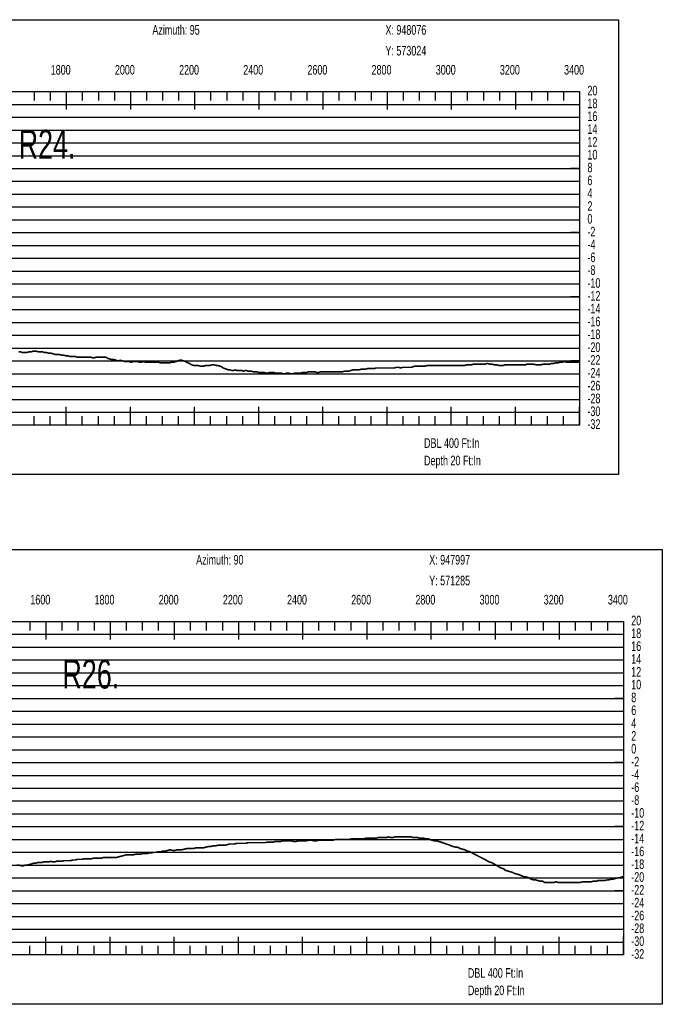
# Model space of a CAD drawing. Header units: inches. Extents: x 471865 to 538526, y 1054316 to 1102451.
# Tile 11 of 131: x 478206 to 480208, y 1063703 to 1066773. Entities that reach past the tile are written whole.
import ezdxf

# ---------------------------------------------------------------- set-up
doc = ezdxf.new("R2010")
doc.units = ezdxf.units.IN
doc.header["$MEASUREMENT"] = 0
for name, color, linetype in [('LABELS', 7, 'Continuous'), ('X_Gr1', 7, 'Continuous'), ('XSECTION', 7, 'Continuous')]:
    doc.layers.add(name, color=color, linetype=linetype)
doc.styles.get("Standard").update_dxf_attribs({"font": 'arial.ttf'})

msp = doc.modelspace()

# ---------------------------------------------------------------- linework, layer by layer
at = {"layer": 'X_Gr1', "color": 6, "linetype": 'Continuous', "lineweight": 18, "true_color": 0xff00ff, "transparency": 33554687, "const_width": 5}
for points in [[(478202, 1065737.4), (478208.6, 1065737.4), (478214.8, 1065735.4), (478220.9, 1065735.4), (478227, 1065735.4), (478233.3, 1065737.4), (478239.8, 1065737.4), (478246.2, 1065739.4), (478252.3, 1065739.4), (478258.4, 1065739.4), (478264.9, 1065737.4), (478271.2, 1065737.4), (478277.3, 1065737.4), (478283.3, 1065735.4), (478289.5, 1065735.4), (478296.2, 1065733.4), (478303.1, 1065733.4), (478309.9, 1065731.4), (478315.9, 1065729.4), (478322.1, 1065729.4), (478329.3, 1065729.4), (478336.5, 1065727.4), (478343.2, 1065727.4), (478349.3, 1065725.4), (478355.6, 1065725.4), (478362.7, 1065723.4), (478370.1, 1065723.4), (478377.3, 1065723.4), (478384.1, 1065721.4), (478390.7, 1065721.4), (478397.8, 1065721.4), (478405, 1065721.4), (478412.1, 1065721.4), (478418.9, 1065721.4), (478425.5, 1065721.4), (478432.4, 1065719.4), (478438.9, 1065719.4), (478444.8, 1065721.4), (478450.1, 1065721.4), (478455.9, 1065721.4), (478462.3, 1065721.4), (478468.1, 1065721.4), (478473.5, 1065721.4), (478479.5, 1065717.4), (478486.2, 1065715.4), (478493.1, 1065713.4), (478499.6, 1065713.4), (478506.1, 1065711.4), (478512.6, 1065709.4), (478519.3, 1065711.4), (478526.3, 1065709.4), (478533.4, 1065707.4), (478540.2, 1065707.4), (478546.6, 1065707.4), (478552.9, 1065705.4), (478559.6, 1065707.4), (478566.3, 1065707.4), (478572.9, 1065707.4), (478579, 1065705.4), (478585, 1065705.4), (478591.5, 1065707.4), (478598.4, 1065705.4), (478605.3, 1065705.4), (478611.7, 1065705.4), (478617.9, 1065705.4), (478624.2, 1065705.4), (478630.8, 1065705.4), (478637.4, 1065705.4), (478643.4, 1065703.4), (478649.3, 1065703.4), (478655.5, 1065703.4), (478661.5, 1065703.4), (478667.6, 1065703.4), (478673.7, 1065703.4), (478679.8, 1065705.4), (478685.9, 1065705.4), (478692, 1065707.4), (478698.2, 1065709.4), (478704.1, 1065711.4), (478710.1, 1065711.4), (478716.7, 1065709.4), (478723.2, 1065707.4), (478729.3, 1065703.4), (478735.1, 1065701.4), (478741.3, 1065697.4), (478747.7, 1065695.4), (478754.1, 1065695.4), (478760.6, 1065695.4), (478767.2, 1065693.4), (478773.7, 1065693.4), (478780, 1065693.4), (478786, 1065695.4), (478792.5, 1065695.4), (478799.1, 1065695.4), (478805.4, 1065697.4), (478811, 1065697.4), (478816.7, 1065695.4), (478822.7, 1065695.4), (478828.7, 1065693.4), (478834.3, 1065691.4), (478839.6, 1065687.4), (478845, 1065685.4), (478850.7, 1065683.4), (478856, 1065681.4), (478861.1, 1065681.4), (478866.6, 1065679.4), (478872, 1065679.4), (478877.2, 1065681.4), (478882.4, 1065679.4), (478887.5, 1065679.4), (478892.7, 1065679.4), (478897.9, 1065679.4), (478903.2, 1065677.4), (478908, 1065679.4), (478912.6, 1065679.4), (478917.9, 1065677.4), (478923.3, 1065677.4), (478928.5, 1065677.4), (478933.6, 1065675.4), (478938.9, 1065675.4), (478944.4, 1065675.4), (478949.7, 1065673.4), (478955.1, 1065673.4), (478960.7, 1065673.4), (478966.8, 1065673.4), (478973, 1065671.4), (478978.8, 1065671.4), (478984.5, 1065673.4), (478990.4, 1065673.4), (478996.6, 1065673.4), (479003, 1065671.4), (479008.9, 1065671.4), (479014.6, 1065671.4), (479020.5, 1065671.4), (479026.7, 1065669.4), (479032.8, 1065669.4), (479038, 1065671.4), (479043.5, 1065671.4), (479050, 1065669.4), (479056.8, 1065669.4), (479063, 1065671.4), (479068.8, 1065671.4), (479074.9, 1065671.4), (479081.3, 1065671.4), (479087.6, 1065673.4), (479093.8, 1065673.4), (479099.9, 1065673.4), (479106.1, 1065675.4), (479112.4, 1065675.4), (479118.7, 1065675.4), (479125.3, 1065675.4), (479131.4, 1065673.4), (479137.2, 1065673.4), (479142.9, 1065675.4), (479149.2, 1065675.4), (479155.6, 1065675.4), (479161.4, 1065675.4), (479166.9, 1065675.4), (479172.8, 1065675.4), (479179.7, 1065675.4), (479186.8, 1065675.4), (479192.6, 1065675.4), (479198.3, 1065675.4), (479204.6, 1065675.4), (479211.5, 1065675.4), (479218.6, 1065677.4), (479224.8, 1065677.4), (479230.8, 1065677.4), (479237.1, 1065679.4), (479244, 1065681.4), (479250.9, 1065681.4), (479257.3, 1065681.4), (479263.3, 1065681.4), (479269.5, 1065683.4), (479276.3, 1065683.4), (479283.4, 1065683.4), (479289.9, 1065685.4), (479296.2, 1065685.4), (479302.7, 1065685.4), (479309.6, 1065685.4), (479316.6, 1065687.4), (479323, 1065687.4), (479329.3, 1065687.4), (479335.6, 1065687.4), (479342.2, 1065687.4), (479348.7, 1065687.4), (479354.9, 1065687.4), (479361, 1065687.4), (479367.1, 1065687.4), (479373.2, 1065687.4), (479379.7, 1065689.4), (479386.4, 1065689.4), (479393, 1065687.4), (479399.1, 1065689.4), (479405.6, 1065689.4), (479413, 1065689.4), (479419.9, 1065689.4), (479426, 1065689.4), (479431.7, 1065691.4), (479437.9, 1065693.4), (479444.9, 1065693.4), (479451.7, 1065693.4), (479458.1, 1065693.4), (479464, 1065693.4), (479470.2, 1065693.4), (479477.1, 1065695.4), (479484.2, 1065695.4), (479491.2, 1065695.4), (479497.7, 1065695.4), (479503.6, 1065695.4), (479509.8, 1065695.4), (479516.2, 1065695.4), (479522.6, 1065695.4), (479529.2, 1065695.4), (479535.8, 1065695.4), (479542.6, 1065695.4), (479549.7, 1065695.4), (479556.8, 1065695.4), (479563.7, 1065695.4), (479570.5, 1065695.4), (479577.9, 1065695.4), (479585.5, 1065695.4), (479592.9, 1065695.4), (479600, 1065697.4), (479606.7, 1065697.4), (479613.6, 1065697.4), (479620.4, 1065699.4), (479627.5, 1065699.4), (479634.9, 1065699.4), (479642.3, 1065699.4), (479649.5, 1065699.4), (479656.1, 1065699.4), (479663, 1065701.4), (479670.2, 1065699.4), (479677.4, 1065699.4), (479684.9, 1065697.4), (479692, 1065697.4), (479699, 1065695.4), (479705.8, 1065695.4), (479712.6, 1065695.4), (479719.9, 1065697.4), (479726.9, 1065697.4), (479733.9, 1065697.4), (479740.6, 1065697.4), (479747, 1065697.4), (479753.7, 1065697.4), (479760.4, 1065697.4), (479767.4, 1065697.4), (479773.9, 1065697.4), (479783, 1065697.4), (479786.1, 1065699.4), (479792.5, 1065699.4), (479799.2, 1065699.4), (479805.7, 1065699.4), (479814.9, 1065697.4), (479818.1, 1065697.4), (479824.4, 1065697.4), (479830.9, 1065697.4), (479837.3, 1065699.4), (479843.5, 1065699.4), (479850, 1065699.4), (479856.5, 1065699.4), (479863.2, 1065701.4), (479869.7, 1065701.4), (479876.2, 1065703.4), (479883.2, 1065703.4), (479890.2, 1065705.4), (479897.1, 1065705.4), (479903.8, 1065707.4), (479910, 1065705.4), (479916.6, 1065705.4), (479923.2, 1065705.4), (479930.3, 1065705.4), (479937.2, 1065705.4), (479943.6, 1065705.4), (479949.9, 1065705.4)], [(478195.8, 1064137.1), (478203.1, 1064137.1), (478210.5, 1064135.1), (478217, 1064135.1), (478222.9, 1064137.1), (478229.3, 1064137.1), (478236.4, 1064139.1), (478243.5, 1064141.1), (478249.4, 1064143.1), (478255.2, 1064143.1), (478261, 1064145.1), (478267.3, 1064145.1), (478273.8, 1064145.1), (478279.8, 1064147.1), (478285.6, 1064147.1), (478291.4, 1064147.1), (478297.1, 1064147.1), (478302.7, 1064149.1), (478308.4, 1064147.1), (478314.2, 1064147.1), (478319.6, 1064149.1), (478325, 1064149.1), (478331.1, 1064149.1), (478337.5, 1064149.1), (478343.9, 1064151.1), (478350.2, 1064151.1), (478356.8, 1064151.1), (478364, 1064151.1), (478371.3, 1064153.1), (478378.4, 1064153.1), (478385.2, 1064155.1), (478392.2, 1064155.1), (478399.8, 1064155.1), (478407.3, 1064157.1), (478414.5, 1064157.1), (478421.7, 1064157.1), (478429.5, 1064157.1), (478437.7, 1064159.1), (478445.4, 1064159.1), (478453, 1064159.1), (478460.3, 1064159.1), (478467.8, 1064161.1), (478476.1, 1064161.1), (478484.2, 1064161.1), (478492.2, 1064161.1), (478499.9, 1064161.1), (478507.6, 1064161.1), (478515.1, 1064163.1), (478522.2, 1064165.1), (478529.9, 1064167.1), (478537.7, 1064169.1), (478545.2, 1064169.1), (478552.2, 1064169.1), (478559.4, 1064169.1), (478567.1, 1064171.1), (478574.1, 1064171.1), (478580.8, 1064171.1), (478588.1, 1064173.1), (478595.4, 1064173.1), (478602.5, 1064173.1), (478609.4, 1064175.1), (478616, 1064175.1), (478623, 1064177.1), (478630.6, 1064177.1), (478638.5, 1064179.1), (478645.7, 1064179.1), (478652.7, 1064181.1), (478660, 1064181.1), (478666.9, 1064183.1), (478674.2, 1064185.1), (478682.2, 1064183.1), (478689.9, 1064183.1), (478696.8, 1064185.1), (478703.3, 1064185.1), (478711.1, 1064185.1), (478719.4, 1064187.1), (478727, 1064189.1), (478733.7, 1064189.1), (478740.3, 1064189.1), (478747.8, 1064189.1), (478755.3, 1064191.1), (478762.7, 1064191.1), (478770.4, 1064191.1), (478778.2, 1064191.1), (478786, 1064193.1), (478793.1, 1064195.1), (478800.1, 1064195.1), (478807.8, 1064197.1), (478815.7, 1064197.1), (478823.7, 1064199.1), (478830.9, 1064199.1), (478837.8, 1064199.1), (478845.5, 1064199.1), (478853, 1064201.1), (478860.4, 1064203.1), (478867.6, 1064203.1), (478874.8, 1064203.1), (478881.9, 1064205.1), (478888.5, 1064205.1), (478895.4, 1064205.1), (478902.7, 1064205.1), (478910, 1064205.1), (478917.2, 1064207.1), (478924.1, 1064207.1), (478931.3, 1064207.1), (478938.8, 1064207.1), (478946.9, 1064207.1), (478955.5, 1064207.1), (478963.3, 1064207.1), (478970.6, 1064207.1), (478978.1, 1064209.1), (478986.6, 1064209.1), (478995.7, 1064209.1), (479003.8, 1064211.1), (479011.2, 1064211.1), (479018.6, 1064211.1), (479026.4, 1064213.1), (479034.4, 1064213.1), (479042.4, 1064213.1), (479050.9, 1064213.1), (479059.3, 1064211.1), (479067.3, 1064211.1), (479074.8, 1064213.1), (479082.3, 1064213.1), (479090.5, 1064213.1), (479098.7, 1064213.1), (479106.4, 1064215.1), (479114.3, 1064215.1), (479122, 1064213.1), (479130.1, 1064213.1), (479137.6, 1064215.1), (479148.7, 1064215.1), (479152.7, 1064215.1), (479160.6, 1064215.1), (479168, 1064215.1), (479175, 1064215.1), (479182.2, 1064215.1), (479189.9, 1064217.1), (479197.4, 1064217.1), (479204.9, 1064217.1), (479212, 1064217.1), (479219, 1064217.1), (479226.2, 1064217.1), (479232.9, 1064217.1), (479239.3, 1064219.1), (479245.4, 1064219.1), (479251.8, 1064219.1), (479258.7, 1064219.1), (479265.5, 1064219.1), (479272, 1064219.1), (479277.7, 1064219.1), (479283.9, 1064221.1), (479291.4, 1064221.1), (479298.2, 1064221.1), (479304.2, 1064221.1), (479310.1, 1064221.1), (479316.8, 1064221.1), (479323.6, 1064223.1), (479329.5, 1064223.1), (479335.7, 1064223.1), (479342.3, 1064223.1), (479348.6, 1064223.1), (479355, 1064225.1), (479361.6, 1064223.1), (479368.7, 1064223.1), (479375.4, 1064225.1), (479381.5, 1064225.1), (479387.6, 1064225.1), (479393.8, 1064225.1), (479400.6, 1064225.1), (479407.1, 1064225.1), (479413.3, 1064225.1), (479419.6, 1064225.1), (479426, 1064225.1), (479432.9, 1064223.1), (479439.6, 1064223.1), (479445.5, 1064223.1), (479451.4, 1064221.1), (479457.8, 1064221.1), (479464.5, 1064221.1), (479471.1, 1064219.1), (479480.4, 1064219.1), (479483.7, 1064217.1), (479490.1, 1064215.1), (479496.9, 1064213.1), (479504, 1064213.1), (479510.9, 1064211.1), (479517.5, 1064209.1), (479523.5, 1064207.1), (479546.6, 1064199.1), (479550.1, 1064197.1), (479556.7, 1064195.1), (479563.6, 1064193.1), (479570.6, 1064193.1), (479577.5, 1064189.1), (479584.8, 1064187.1), (479592.3, 1064185.1), (479600.4, 1064181.1), (479608.2, 1064179.1), (479615.8, 1064175.1), (479623.5, 1064171.1), (479630.9, 1064167.1), (479638.9, 1064163.1), (479646.9, 1064159.1), (479654.5, 1064155.1), (479661.8, 1064151.1), (479668.7, 1064147.1), (479676, 1064145.1), (479683.5, 1064141.1), (479690.4, 1064137.1), (479697.2, 1064133.1), (479704.1, 1064129.1), (479715.1, 1064125.1), (479718.8, 1064121.1), (479725.4, 1064119.1), (479732.4, 1064117.1), (479740.1, 1064115.1), (479748.1, 1064111.1), (479755.5, 1064109.1), (479762.8, 1064107.1), (479770.6, 1064103.1), (479778.3, 1064101.1), (479789.3, 1064099.1), (479792.9, 1064097.1), (479800.3, 1064093.1), (479807.5, 1064091.1), (479813.7, 1064091.1), (479820.2, 1064089.1), (479827.6, 1064087.1), (479835.1, 1064087.1), (479842, 1064083.1), (479848.7, 1064083.1), (479859.6, 1064083.1), (479863.2, 1064083.1), (479870, 1064083.1), (479877.2, 1064085.1), (479884.7, 1064083.1), (479896.3, 1064083.1), (479900.1, 1064083.1), (479907.1, 1064083.1), (479914.6, 1064083.1), (479922.3, 1064083.1), (479933.9, 1064083.1), (479937.7, 1064083.1), (479944.8, 1064083.1), (479952, 1064083.1), (479959.4, 1064085.1), (479971, 1064085.1), (479974.7, 1064085.1), (479981.4, 1064085.1), (479987.2, 1064085.1), (479993.1, 1064087.1), (480004.2, 1064087.1), (480008, 1064089.1), (480014.5, 1064089.1), (480024.2, 1064089.1), (480027.6, 1064089.1), (480038.1, 1064091.1), (480041.6, 1064091.1), (480048.4, 1064093.1), (480054.6, 1064093.1), (480060.2, 1064095.1), (480069.4, 1064097.1), (480075.6, 1064097.1), (480078.6, 1064099.1), (480087.1, 1064101.1)]]:
    msp.add_lwpolyline(points, dxfattribs=at)
at = {"layer": 'XSECTION', "color": 18, "linetype": 'Continuous', "true_color": 0x000000}
for points in [[(476429.4, 1066773.4), (480071.8, 1066773.4), (480071.8, 1065355.4), (476429.4, 1065355.4), (476429.4, 1066773.4)], [(476550.6, 1066549.4), (479950.6, 1066549.4), (479950.6, 1065509.4), (476550.6, 1065509.4), (476550.6, 1066549.4)], [(478250.6, 1066549.4), (478250.6, 1066521.4)], [(478300.6, 1066549.4), (478300.6, 1066521.4)], [(478350.6, 1066549.4), (478350.6, 1066493)], [(478350.6, 1066549.4), (478350.6, 1066521.4)], [(478400.6, 1066549.4), (478400.6, 1066521.4)], [(478450.6, 1066549.4), (478450.6, 1066521.4)], [(478500.6, 1066549.4), (478500.6, 1066521.4)], [(478550.6, 1066549.4), (478550.6, 1066493)], [(478550.6, 1066549.4), (478550.6, 1066521.4)], [(478600.6, 1066549.4), (478600.6, 1066521.4)], [(478650.6, 1066549.4), (478650.6, 1066521.4)], [(478700.6, 1066549.4), (478700.6, 1066521.4)], [(478750.6, 1066549.4), (478750.6, 1066493)], [(478750.6, 1066549.4), (478750.6, 1066521.4)], [(478800.6, 1066549.4), (478800.6, 1066521.4)], [(478850.6, 1066549.4), (478850.6, 1066521.4)], [(478900.6, 1066549.4), (478900.6, 1066521.4)], [(478950.6, 1066549.4), (478950.6, 1066493)], [(478950.6, 1066549.4), (478950.6, 1066521.4)], [(479000.6, 1066549.4), (479000.6, 1066521.4)], [(479050.6, 1066549.4), (479050.6, 1066521.4)], [(479100.6, 1066549.4), (479100.6, 1066521.4)], [(479150.6, 1066549.4), (479150.6, 1066493)], [(479150.6, 1066549.4), (479150.6, 1066521.4)], [(479200.6, 1066549.4), (479200.6, 1066521.4)], [(479250.6, 1066549.4), (479250.6, 1066521.4)], [(479300.6, 1066549.4), (479300.6, 1066521.4)], [(479350.6, 1066549.4), (479350.6, 1066493)], [(479350.6, 1066549.4), (479350.6, 1066521.4)], [(479400.6, 1066549.4), (479400.6, 1066521.4)], [(479450.6, 1066549.4), (479450.6, 1066521.4)], [(479500.6, 1066549.4), (479500.6, 1066521.4)], [(479550.6, 1066549.4), (479550.6, 1066493)], [(479550.6, 1066549.4), (479550.6, 1066521.4)], [(479600.6, 1066549.4), (479600.6, 1066521.4)], [(479650.6, 1066549.4), (479650.6, 1066521.4)], [(479700.6, 1066549.4), (479700.6, 1066521.4)], [(479750.6, 1066549.4), (479750.6, 1066493)], [(479750.6, 1066549.4), (479750.6, 1066521.4)], [(479800.6, 1066549.4), (479800.6, 1066521.4)], [(479850.6, 1066549.4), (479850.6, 1066521.4)], [(479900.6, 1066549.4), (479900.6, 1066521.4)], [(479950.6, 1066549.4), (479950.6, 1066493)], [(479950.6, 1066549.4), (479950.6, 1066521.4)], [(479950.6, 1066309.4), (479922.6, 1066309.4)], [(479950.6, 1066109.4), (479922.6, 1066109.4)], [(479950.6, 1065909.4), (479922.6, 1065909.4)], [(479950.6, 1065709.4), (479922.6, 1065709.4)], [(478350.6, 1065509.4), (478350.6, 1065565.8)], [(478550.6, 1065509.4), (478550.6, 1065565.8)], [(478750.6, 1065509.4), (478750.6, 1065565.8)], [(478950.6, 1065509.4), (478950.6, 1065565.8)], [(479150.6, 1065509.4), (479150.6, 1065565.8)], [(479350.6, 1065509.4), (479350.6, 1065565.8)], [(479550.6, 1065509.4), (479550.6, 1065565.8)], [(479750.6, 1065509.4), (479750.6, 1065565.8)], [(479950.6, 1065509.4), (479950.6, 1065565.8)], [(478250.6, 1065509.4), (478250.6, 1065537.4)], [(478300.6, 1065509.4), (478300.6, 1065537.4)], [(478350.6, 1065509.4), (478350.6, 1065537.4)], [(478400.6, 1065509.4), (478400.6, 1065537.4)], [(478450.6, 1065509.4), (478450.6, 1065537.4)], [(478500.6, 1065509.4), (478500.6, 1065537.4)], [(478550.6, 1065509.4), (478550.6, 1065537.4)], [(478600.6, 1065509.4), (478600.6, 1065537.4)], [(478650.6, 1065509.4), (478650.6, 1065537.4)], [(478700.6, 1065509.4), (478700.6, 1065537.4)], [(478750.6, 1065509.4), (478750.6, 1065537.4)], [(478800.6, 1065509.4), (478800.6, 1065537.4)], [(478850.6, 1065509.4), (478850.6, 1065537.4)], [(478900.6, 1065509.4), (478900.6, 1065537.4)], [(478950.6, 1065509.4), (478950.6, 1065537.4)], [(479000.6, 1065509.4), (479000.6, 1065537.4)], [(479050.6, 1065509.4), (479050.6, 1065537.4)], [(479100.6, 1065509.4), (479100.6, 1065537.4)], [(479150.6, 1065509.4), (479150.6, 1065537.4)], [(479200.6, 1065509.4), (479200.6, 1065537.4)], [(479250.6, 1065509.4), (479250.6, 1065537.4)], [(479300.6, 1065509.4), (479300.6, 1065537.4)], [(479350.6, 1065509.4), (479350.6, 1065537.4)], [(479400.6, 1065509.4), (479400.6, 1065537.4)], [(479450.6, 1065509.4), (479450.6, 1065537.4)], [(479500.6, 1065509.4), (479500.6, 1065537.4)], [(479550.6, 1065509.4), (479550.6, 1065537.4)], [(479600.6, 1065509.4), (479600.6, 1065537.4)], [(479650.6, 1065509.4), (479650.6, 1065537.4)], [(479700.6, 1065509.4), (479700.6, 1065537.4)], [(479750.6, 1065509.4), (479750.6, 1065537.4)], [(479800.6, 1065509.4), (479800.6, 1065537.4)], [(479850.6, 1065509.4), (479850.6, 1065537.4)], [(479900.6, 1065509.4), (479900.6, 1065537.4)], [(479950.6, 1065509.4), (479950.6, 1065537.4)], [(476565.9, 1065121.1), (480208.3, 1065121.1), (480208.3, 1063703.1), (476565.9, 1063703.1), (476565.9, 1065121.1)], [(476687.1, 1064897.1), (480087.1, 1064897.1), (480087.1, 1063857.1), (476687.1, 1063857.1), (476687.1, 1064897.1)], [(478237.1, 1064897.1), (478237.1, 1064869.1)], [(478287.1, 1064897.1), (478287.1, 1064840.7)], [(478287.1, 1064897.1), (478287.1, 1064869.1)], [(478337.1, 1064897.1), (478337.1, 1064869.1)], [(478387.1, 1064897.1), (478387.1, 1064869.1)], [(478437.1, 1064897.1), (478437.1, 1064869.1)], [(478487.1, 1064897.1), (478487.1, 1064840.7)], [(478487.1, 1064897.1), (478487.1, 1064869.1)], [(478537.1, 1064897.1), (478537.1, 1064869.1)], [(478587.1, 1064897.1), (478587.1, 1064869.1)], [(478637.1, 1064897.1), (478637.1, 1064869.1)], [(478687.1, 1064897.1), (478687.1, 1064840.7)], [(478687.1, 1064897.1), (478687.1, 1064869.1)], [(478737.1, 1064897.1), (478737.1, 1064869.1)], [(478787.1, 1064897.1), (478787.1, 1064869.1)], [(478837.1, 1064897.1), (478837.1, 1064869.1)], [(478887.1, 1064897.1), (478887.1, 1064840.7)], [(478887.1, 1064897.1), (478887.1, 1064869.1)], [(478937.1, 1064897.1), (478937.1, 1064869.1)], [(478987.1, 1064897.1), (478987.1, 1064869.1)], [(479037.1, 1064897.1), (479037.1, 1064869.1)], [(479087.1, 1064897.1), (479087.1, 1064840.7)], [(479087.1, 1064897.1), (479087.1, 1064869.1)], [(479137.1, 1064897.1), (479137.1, 1064869.1)], [(479187.1, 1064897.1), (479187.1, 1064869.1)], [(479237.1, 1064897.1), (479237.1, 1064869.1)], [(479287.1, 1064897.1), (479287.1, 1064840.7)], [(479287.1, 1064897.1), (479287.1, 1064869.1)], [(479337.1, 1064897.1), (479337.1, 1064869.1)], [(479387.1, 1064897.1), (479387.1, 1064869.1)], [(479437.1, 1064897.1), (479437.1, 1064869.1)], [(479487.1, 1064897.1), (479487.1, 1064840.7)], [(479487.1, 1064897.1), (479487.1, 1064869.1)], [(479537.1, 1064897.1), (479537.1, 1064869.1)], [(479587.1, 1064897.1), (479587.1, 1064869.1)], [(479637.1, 1064897.1), (479637.1, 1064869.1)], [(479687.1, 1064897.1), (479687.1, 1064840.7)], [(479687.1, 1064897.1), (479687.1, 1064869.1)], [(479737.1, 1064897.1), (479737.1, 1064869.1)], [(479787.1, 1064897.1), (479787.1, 1064869.1)], [(479837.1, 1064897.1), (479837.1, 1064869.1)], [(479887.1, 1064897.1), (479887.1, 1064840.7)], [(479887.1, 1064897.1), (479887.1, 1064869.1)], [(479937.1, 1064897.1), (479937.1, 1064869.1)], [(479987.1, 1064897.1), (479987.1, 1064869.1)], [(480037.1, 1064897.1), (480037.1, 1064869.1)], [(480087.1, 1064897.1), (480087.1, 1064840.7)], [(480087.1, 1064897.1), (480087.1, 1064869.1)], [(480087.1, 1064657.1), (480059.1, 1064657.1)], [(480087.1, 1064457.1), (480059.1, 1064457.1)], [(480087.1, 1064257.1), (480059.1, 1064257.1)], [(480087.1, 1064057.1), (480059.1, 1064057.1)], [(478287.1, 1063857.1), (478287.1, 1063913.5)], [(478487.1, 1063857.1), (478487.1, 1063913.5)], [(478687.1, 1063857.1), (478687.1, 1063913.5)], [(478887.1, 1063857.1), (478887.1, 1063913.5)], [(479087.1, 1063857.1), (479087.1, 1063913.5)], [(479287.1, 1063857.1), (479287.1, 1063913.5)], [(479487.1, 1063857.1), (479487.1, 1063913.5)], [(479687.1, 1063857.1), (479687.1, 1063913.5)], [(479887.1, 1063857.1), (479887.1, 1063913.5)], [(480087.1, 1063857.1), (480087.1, 1063913.5)], [(478237.1, 1063857.1), (478237.1, 1063885.1)], [(478287.1, 1063857.1), (478287.1, 1063885.1)], [(478337.1, 1063857.1), (478337.1, 1063885.1)], [(478387.1, 1063857.1), (478387.1, 1063885.1)], [(478437.1, 1063857.1), (478437.1, 1063885.1)], [(478487.1, 1063857.1), (478487.1, 1063885.1)], [(478537.1, 1063857.1), (478537.1, 1063885.1)], [(478587.1, 1063857.1), (478587.1, 1063885.1)], [(478637.1, 1063857.1), (478637.1, 1063885.1)], [(478687.1, 1063857.1), (478687.1, 1063885.1)], [(478737.1, 1063857.1), (478737.1, 1063885.1)], [(478787.1, 1063857.1), (478787.1, 1063885.1)], [(478837.1, 1063857.1), (478837.1, 1063885.1)], [(478887.1, 1063857.1), (478887.1, 1063885.1)], [(478937.1, 1063857.1), (478937.1, 1063885.1)], [(478987.1, 1063857.1), (478987.1, 1063885.1)], [(479037.1, 1063857.1), (479037.1, 1063885.1)], [(479087.1, 1063857.1), (479087.1, 1063885.1)], [(479137.1, 1063857.1), (479137.1, 1063885.1)], [(479187.1, 1063857.1), (479187.1, 1063885.1)], [(479237.1, 1063857.1), (479237.1, 1063885.1)], [(479287.1, 1063857.1), (479287.1, 1063885.1)], [(479337.1, 1063857.1), (479337.1, 1063885.1)], [(479387.1, 1063857.1), (479387.1, 1063885.1)], [(479437.1, 1063857.1), (479437.1, 1063885.1)], [(479487.1, 1063857.1), (479487.1, 1063885.1)], [(479537.1, 1063857.1), (479537.1, 1063885.1)], [(479587.1, 1063857.1), (479587.1, 1063885.1)], [(479637.1, 1063857.1), (479637.1, 1063885.1)], [(479687.1, 1063857.1), (479687.1, 1063885.1)], [(479737.1, 1063857.1), (479737.1, 1063885.1)], [(479787.1, 1063857.1), (479787.1, 1063885.1)], [(479837.1, 1063857.1), (479837.1, 1063885.1)], [(479887.1, 1063857.1), (479887.1, 1063885.1)], [(479937.1, 1063857.1), (479937.1, 1063885.1)], [(479987.1, 1063857.1), (479987.1, 1063885.1)], [(480037.1, 1063857.1), (480037.1, 1063885.1)], [(480087.1, 1063857.1), (480087.1, 1063885.1)]]:
    msp.add_lwpolyline(points, dxfattribs=at)
at = {"layer": 'XSECTION', "color": 18, "true_color": 0x000000}
for points in [[(476550.6, 1066509.4), (479950.6, 1066509.4)], [(476550.6, 1066469.4), (479950.6, 1066469.4)], [(476550.6, 1066429.4), (479950.6, 1066429.4)], [(476550.6, 1066389.4), (479950.6, 1066389.4)], [(476550.6, 1066349.4), (479950.6, 1066349.4)], [(476550.6, 1066309.4), (479950.6, 1066309.4)], [(476550.6, 1066269.4), (479950.6, 1066269.4)], [(476550.6, 1066229.4), (479950.6, 1066229.4)], [(476550.6, 1066189.4), (479950.6, 1066189.4)], [(476550.6, 1066149.4), (479950.6, 1066149.4)], [(476550.6, 1066109.4), (479950.6, 1066109.4)], [(476550.6, 1066069.4), (479950.6, 1066069.4)], [(476550.6, 1066029.4), (479950.6, 1066029.4)], [(476550.6, 1065989.4), (479950.6, 1065989.4)], [(476550.6, 1065949.4), (479950.6, 1065949.4)], [(476550.6, 1065909.4), (479950.6, 1065909.4)], [(476550.6, 1065869.4), (479950.6, 1065869.4)], [(476550.6, 1065829.4), (479950.6, 1065829.4)], [(476550.6, 1065789.4), (479950.6, 1065789.4)], [(476550.6, 1065749.4), (479950.6, 1065749.4)], [(476550.6, 1065709.4), (479950.6, 1065709.4)], [(476550.6, 1065669.4), (479950.6, 1065669.4)], [(476550.6, 1065629.4), (479950.6, 1065629.4)], [(476550.6, 1065589.4), (479950.6, 1065589.4)], [(476550.6, 1065549.4), (479950.6, 1065549.4)], [(476687.1, 1064857.1), (480087.1, 1064857.1)], [(476687.1, 1064817.1), (480087.1, 1064817.1)], [(476687.1, 1064777.1), (480087.1, 1064777.1)], [(476687.1, 1064737.1), (480087.1, 1064737.1)], [(476687.1, 1064697.1), (480087.1, 1064697.1)], [(476687.1, 1064657.1), (480087.1, 1064657.1)], [(476687.1, 1064617.1), (480087.1, 1064617.1)], [(476687.1, 1064577.1), (480087.1, 1064577.1)], [(476687.1, 1064537.1), (480087.1, 1064537.1)], [(476687.1, 1064497.1), (480087.1, 1064497.1)], [(476687.1, 1064457.1), (480087.1, 1064457.1)], [(476687.1, 1064417.1), (480087.1, 1064417.1)], [(476687.1, 1064377.1), (480087.1, 1064377.1)], [(476687.1, 1064337.1), (480087.1, 1064337.1)], [(476687.1, 1064297.1), (480087.1, 1064297.1)], [(476687.1, 1064257.1), (480087.1, 1064257.1)], [(476687.1, 1064217.1), (480087.1, 1064217.1)], [(476687.1, 1064177.1), (480087.1, 1064177.1)], [(476687.1, 1064137.1), (480087.1, 1064137.1)], [(476687.1, 1064097.1), (480087.1, 1064097.1)], [(476687.1, 1064057.1), (480087.1, 1064057.1)], [(476687.1, 1064017.1), (480087.1, 1064017.1)], [(476687.1, 1063977.1), (480087.1, 1063977.1)], [(476687.1, 1063937.1), (480087.1, 1063937.1)], [(476687.1, 1063897.1), (480087.1, 1063897.1)]]:
    msp.add_lwpolyline(points, dxfattribs=at)

# ---------------------------------------------------------------- texts
at = {"layer": 'LABELS', "color": 18, "true_color": 0x000000, "width": 0.666667}
for s, height, p in [('Azimuth: 95', 30, (478619, 1066726.6)), ('X: 948076', 30, (479345.4, 1066726.6)), ('Y: 573024', 30, (479345.4, 1066661.8)), ('1800', 30, (478302.2, 1066602.2)), ('2000', 30, (478502.2, 1066602.2)), ('2200', 30, (478702.2, 1066602.2)), ('2400', 30, (478902.2, 1066602.2)), ('2600', 30, (479102.2, 1066602.2)), ('2800', 30, (479302.2, 1066602.2)), ('3000', 30, (479502.2, 1066602.2)), ('3200', 30, (479702.2, 1066602.2)), ('3400', 30, (479902.2, 1066602.2)), ('20', 30, (479975, 1066537.4)), ('18', 30, (479975, 1066497.4)), ('16', 30, (479975, 1066457.4)), ('14', 30, (479975, 1066417.4)), ('R24.', 90, (478202.2, 1066340.2)), ('12', 30, (479975, 1066377.4)), ('10', 30, (479975, 1066337.4)), ('8', 30, (479975, 1066297.4)), ('6', 30, (479975, 1066257.4)), ('4', 30, (479975, 1066217.4)), ('2', 30, (479975, 1066177.4)), ('0', 30, (479975, 1066137.4)), ('-2', 30, (479975, 1066097.4)), ('-4', 30, (479975, 1066057.4)), ('-6', 30, (479975, 1066017.4)), ('-8', 30, (479975, 1065977.4)), ('-10', 30, (479975, 1065937.4)), ('-12', 30, (479975, 1065897.4)), ('-14', 30, (479975, 1065857.4)), ('-16', 30, (479975, 1065817.4)), ('-18', 30, (479975, 1065777.4)), ('-20', 30, (479975, 1065737.4)), ('-22', 30, (479975, 1065697.4)), ('-24', 30, (479975, 1065657.4)), ('-26', 30, (479975, 1065617.4)), ('-28', 30, (479975, 1065577.4)), ('-30', 30, (479975, 1065537.4)), ('-32', 30, (479975, 1065497.4)), ('DBL 400 Ft:In', 30, (479465.8, 1065438.2)), ('Depth 20 Ft:In', 30, (479465.8, 1065383.8)), ('Azimuth: 90', 30, (478755.5, 1065074.3)), ('X: 947997', 30, (479481.9, 1065074.3)), ('Y: 571285', 30, (479481.9, 1065009.5)), ('1600', 30, (478238.7, 1064949.9)), ('1800', 30, (478438.7, 1064949.9)), ('2000', 30, (478638.7, 1064949.9)), ('2200', 30, (478838.7, 1064949.9)), ('2400', 30, (479038.7, 1064949.9)), ('2600', 30, (479238.7, 1064949.9)), ('2800', 30, (479438.7, 1064949.9)), ('3000', 30, (479638.7, 1064949.9)), ('3200', 30, (479838.7, 1064949.9)), ('3400', 30, (480038.7, 1064949.9)), ('20', 30, (480111.5, 1064885.1)), ('18', 30, (480111.5, 1064845.1)), ('16', 30, (480111.5, 1064805.1)), ('14', 30, (480111.5, 1064765.1)), ('R26.', 90, (478338.7, 1064687.9)), ('12', 30, (480111.5, 1064725.1)), ('10', 30, (480111.5, 1064685.1)), ('8', 30, (480111.5, 1064645.1)), ('6', 30, (480111.5, 1064605.1)), ('4', 30, (480111.5, 1064565.1)), ('2', 30, (480111.5, 1064525.1)), ('0', 30, (480111.5, 1064485.1)), ('-2', 30, (480111.5, 1064445.1)), ('-4', 30, (480111.5, 1064405.1)), ('-6', 30, (480111.5, 1064365.1)), ('-8', 30, (480111.5, 1064325.1)), ('-10', 30, (480111.5, 1064285.1)), ('-12', 30, (480111.5, 1064245.1)), ('-14', 30, (480111.5, 1064205.1)), ('-16', 30, (480111.5, 1064165.1)), ('-18', 30, (480111.5, 1064125.1)), ('-20', 30, (480111.5, 1064085.1)), ('-22', 30, (480111.5, 1064045.1)), ('-24', 30, (480111.5, 1064005.1)), ('-26', 30, (480111.5, 1063965.1)), ('-28', 30, (480111.5, 1063925.1)), ('-30', 30, (480111.5, 1063885.1)), ('-32', 30, (480111.5, 1063845.1)), ('DBL 400 Ft:In', 30, (479602.3, 1063785.9)), ('Depth 20 Ft:In', 30, (479602.3, 1063731.5))]:
    msp.add_text(s, height=height, dxfattribs=at).set_placement(p)

doc.saveas('drawing.dxf')
